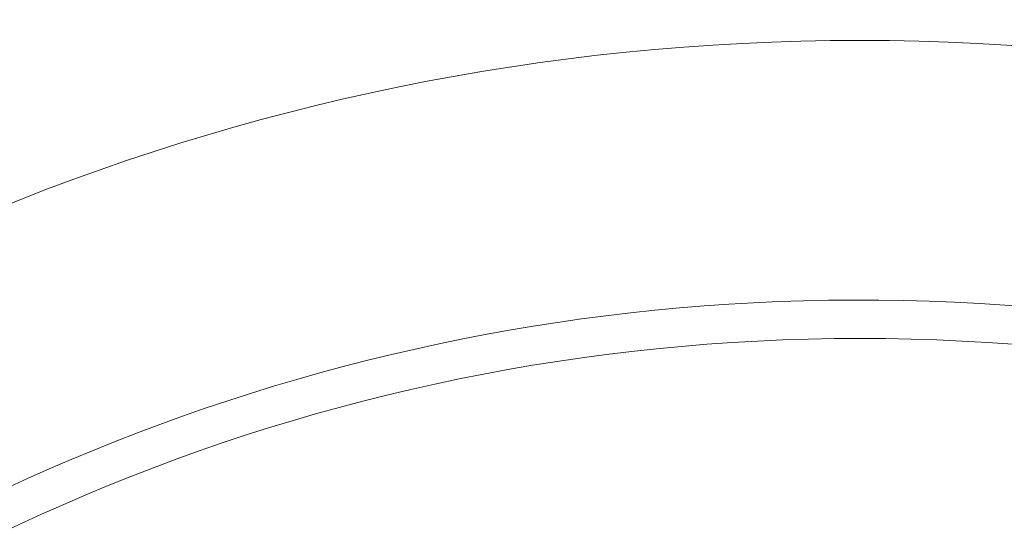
# Model space of a CAD drawing. Header units: inches. Extents: x 382808 to 408593, y -18409 to -9482.
# Tile 46 of 88: x 399251.801 to 399253.28, y -17214.833 to -17214.08. Entities that reach past the tile are written whole.
import ezdxf

# ---------------------------------------------------------------- set-up
doc = ezdxf.new("R2010")
doc.units = ezdxf.units.IN
doc.header["$LTSCALE"] = 2
doc.header["$MEASUREMENT"] = 0
doc.layers.add('!!!LOZAMET_Nr_pióra__9', color=220, linetype='CONTINUOUS', lineweight=0)

msp = doc.modelspace()

# ---------------------------------------------------------------- linework, layer by layer
at = {"layer": '!!!LOZAMET_Nr_pióra__9', "color": 7, "linetype": 'Continuous', "lineweight": 0}
for radius in [3.435, 2.9873]:
    msp.add_circle((399253.0629, -17217.5457), radius, dxfattribs=at)
for radius, start, end in [(4.8, 246.5703, 113.4297), (4.75, 191.4482, 168.5518), (3.045, 185.3512, 174.6488)]:
    msp.add_arc((399253.0629, -17217.5457), radius, start, end, dxfattribs=at)

doc.saveas('drawing.dxf')
